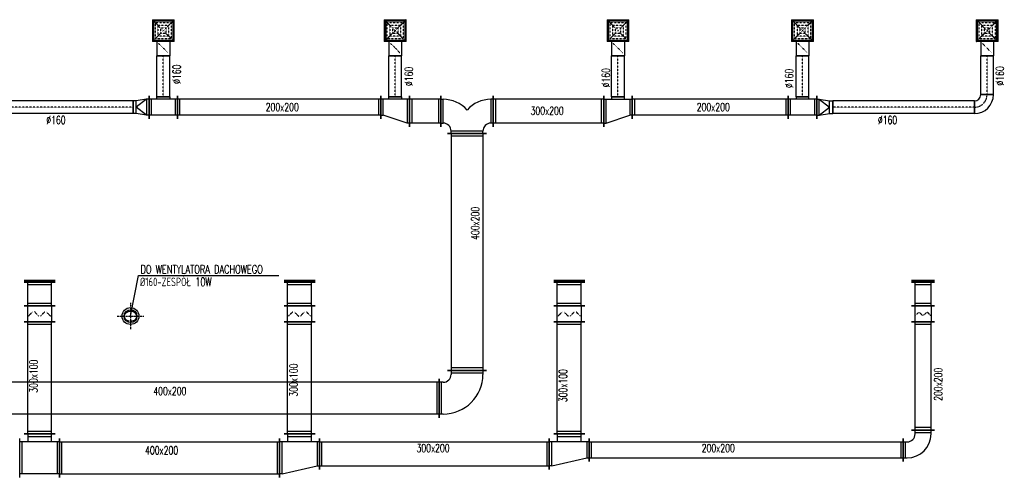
# Model space of a CAD drawing. Extents: x -7228 to 74941, y -112898 to 85621.
# Tile 172 of 256: x 28753 to 29990, y -6667 to -6091. Entities that reach past the tile are written whole.
import ezdxf

# ---------------------------------------------------------------- set-up
doc = ezdxf.new("R2010")
doc.units = 0
for name, pattern in [('DASHDOT', [1, 0.5, -0.25, 0, -0.25]), ('DASHED', [0.75, 0.5, -0.25]), ('DASHED2', [0.375, 0.25, -0.125])]:
    doc.linetypes.add(name, pattern=pattern)
doc.layers.get('0').update_dxf_attribs({"color": 101, "linetype": 'CONTINUOUS'})
for name, color, linetype in [('E35', 6, 'CONTINUOUS'), ('FLUID-N12', 7, 'CONTINUOUS'), ('FLUID-N12-SYM', 7, 'CONTINUOUS'), ('FLUID-W10', 7, 'CONTINUOUS'), ('FLUID-W12', 7, 'CONTINUOUS'), ('m-went-odnośniki', 255, 'CONTINUOUS'), ('m-went-opis', 86, 'CONTINUOUS'), ('m-went-wywiew', 1, 'CONTINUOUS')]:
    doc.layers.add(name, color=color, linetype=linetype)
doc.styles.add('tab-bud$0$ROMANS', font='romans', dxfattribs={"width": 0.7})
doc.linetypes.add('ZIGZAG', pattern='A,0.00254,-5.08,[131,ltypeshp.shx,S=5.08,R=0,X=-5.08,Y=0],-10.16,[131,ltypeshp.shx,S=5.08,R=180,X=5.08,Y=0],-5.08', length=20.32254)

# ---------------------------------------------------------------- blocks, each defined once
blk = doc.blocks.new('*U5757')
at = {"color": 4, "linetype": 'Continuous'}
for p, q in [((-138, 138), (138, 138)), ((-138, 138), (-138, -138)), ((138, -138), (138, 138)), ((138, -138), (-138, -138))]:
    blk.add_line(p, q, dxfattribs=at)
at = {"color": 4, "linetype": 'DASHED'}
for p, q in [((-138, 138), (0, 0)), ((138, 138), (0, 0)), ((-138, -138), (0, 0)), ((-104, 104), (104, 104)), ((-104, 104), (-104, -104)), ((-69, 69), (69, 69)), ((-69, 69), (-69, -69)), ((-35, 35), (35, 35)), ((-35, 35), (-35, -35)), ((138, -138), (0, 0)), ((35, -35), (35, 35)), ((69, -69), (69, 69)), ((104, -104), (104, 104)), ((104, -104), (-104, -104)), ((69, -69), (-69, -69)), ((35, -35), (-35, -35)), ((0, -219), (-57, -162)), ((0, -219), (57, -276))]:
    blk.add_line(p, q, dxfattribs=at)
at = {"color": 0, "linetype": 'ByBlock', "lineweight": -2}
for p, q in [((-120, -120), (-120, 120)), ((120, 120), (-120, 120)), ((120, 120), (120, -120)), ((-120, -120), (120, -120)), ((-80, -120), (-80, -318)), ((80, -120), (80, -318))]:
    blk.add_line(p, q, dxfattribs=at)
at = {"color": 5, "linetype": 'Continuous', "lineweight": -2}
blk.add_line((80, -318), (-80, -318), dxfattribs=at)
at = {"color": 4, "linetype": 'Continuous'}
blk.add_lwpolyline([(-2, -219, 5, 5, 1), (2, -219, 5, 5, 1)], format="xyseb", close=True, dxfattribs=at)
blk = doc.blocks.new('*U5758')
at = {"color": 4, "linetype": 'Continuous'}
for p, q in [((-138, 138), (138, 138)), ((-138, 138), (-138, -138)), ((138, -138), (138, 138)), ((138, -138), (-138, -138))]:
    blk.add_line(p, q, dxfattribs=at)
at = {"color": 4, "linetype": 'DASHED'}
for p, q in [((-138, 138), (0, 0)), ((138, 138), (0, 0)), ((-138, -138), (0, 0)), ((-104, 104), (104, 104)), ((-104, 104), (-104, -104)), ((-69, 69), (69, 69)), ((-69, 69), (-69, -69)), ((-35, 35), (35, 35)), ((-35, 35), (-35, -35)), ((138, -138), (0, 0)), ((35, -35), (35, 35)), ((69, -69), (69, 69)), ((104, -104), (104, 104)), ((104, -104), (-104, -104)), ((69, -69), (-69, -69)), ((35, -35), (-35, -35)), ((0, -219), (-57, -162)), ((0, -219), (57, -276))]:
    blk.add_line(p, q, dxfattribs=at)
at = {"color": 0, "linetype": 'ByBlock', "lineweight": -2}
for p, q in [((-120, -120), (-120, 120)), ((120, 120), (-120, 120)), ((120, 120), (120, -120)), ((-120, -120), (120, -120)), ((-80, -120), (-80, -318)), ((80, -120), (80, -318))]:
    blk.add_line(p, q, dxfattribs=at)
at = {"color": 5, "linetype": 'Continuous', "lineweight": -2}
blk.add_line((80, -318), (-80, -318), dxfattribs=at)
at = {"color": 4, "linetype": 'Continuous'}
blk.add_lwpolyline([(-2, -219, 5, 5, 1), (2, -219, 5, 5, 1)], format="xyseb", close=True, dxfattribs=at)
blk = doc.blocks.new('*U5759')
at = {"color": 4, "linetype": 'Continuous'}
for p, q in [((-138, 138), (138, 138)), ((-138, 138), (-138, -138)), ((138, -138), (138, 138)), ((138, -138), (-138, -138))]:
    blk.add_line(p, q, dxfattribs=at)
at = {"color": 4, "linetype": 'DASHED'}
for p, q in [((-138, 138), (0, 0)), ((138, 138), (0, 0)), ((-138, -138), (0, 0)), ((-104, 104), (104, 104)), ((-104, 104), (-104, -104)), ((-69, 69), (69, 69)), ((-69, 69), (-69, -69)), ((-35, 35), (35, 35)), ((-35, 35), (-35, -35)), ((138, -138), (0, 0)), ((35, -35), (35, 35)), ((69, -69), (69, 69)), ((104, -104), (104, 104)), ((104, -104), (-104, -104)), ((69, -69), (-69, -69)), ((35, -35), (-35, -35)), ((0, -219), (-57, -162)), ((0, -219), (57, -276))]:
    blk.add_line(p, q, dxfattribs=at)
at = {"color": 0, "linetype": 'ByBlock', "lineweight": -2}
for p, q in [((-120, -120), (-120, 120)), ((120, 120), (-120, 120)), ((120, 120), (120, -120)), ((-120, -120), (120, -120)), ((-80, -120), (-80, -318)), ((80, -120), (80, -318))]:
    blk.add_line(p, q, dxfattribs=at)
at = {"color": 5, "linetype": 'Continuous', "lineweight": -2}
blk.add_line((80, -318), (-80, -318), dxfattribs=at)
at = {"color": 4, "linetype": 'Continuous'}
blk.add_lwpolyline([(-2, -219, 5, 5, 1), (2, -219, 5, 5, 1)], format="xyseb", close=True, dxfattribs=at)
blk = doc.blocks.new('*U5760')
at = {"color": 4, "linetype": 'Continuous'}
for p, q in [((-138, 138), (138, 138)), ((-138, 138), (-138, -138)), ((138, -138), (138, 138)), ((138, -138), (-138, -138))]:
    blk.add_line(p, q, dxfattribs=at)
at = {"color": 4, "linetype": 'DASHED'}
for p, q in [((-138, 138), (0, 0)), ((138, 138), (0, 0)), ((-138, -138), (0, 0)), ((-104, 104), (104, 104)), ((-104, 104), (-104, -104)), ((-69, 69), (69, 69)), ((-69, 69), (-69, -69)), ((-35, 35), (35, 35)), ((-35, 35), (-35, -35)), ((138, -138), (0, 0)), ((35, -35), (35, 35)), ((69, -69), (69, 69)), ((104, -104), (104, 104)), ((104, -104), (-104, -104)), ((69, -69), (-69, -69)), ((35, -35), (-35, -35)), ((0, -219), (-57, -162)), ((0, -219), (57, -276))]:
    blk.add_line(p, q, dxfattribs=at)
at = {"color": 0, "linetype": 'ByBlock', "lineweight": -2}
for p, q in [((-120, -120), (-120, 120)), ((120, 120), (-120, 120)), ((120, 120), (120, -120)), ((-120, -120), (120, -120)), ((-80, -120), (-80, -318)), ((80, -120), (80, -318))]:
    blk.add_line(p, q, dxfattribs=at)
at = {"color": 5, "linetype": 'Continuous', "lineweight": -2}
blk.add_line((80, -318), (-80, -318), dxfattribs=at)
at = {"color": 4, "linetype": 'Continuous'}
blk.add_lwpolyline([(-2, -219, 5, 5, 1), (2, -219, 5, 5, 1)], format="xyseb", close=True, dxfattribs=at)
blk = doc.blocks.new('*U5761')
at = {"color": 4, "linetype": 'Continuous'}
for p, q in [((-138, 138), (138, 138)), ((-138, 138), (-138, -138)), ((138, -138), (138, 138)), ((138, -138), (-138, -138))]:
    blk.add_line(p, q, dxfattribs=at)
at = {"color": 4, "linetype": 'DASHED'}
for p, q in [((-138, 138), (0, 0)), ((138, 138), (0, 0)), ((-138, -138), (0, 0)), ((-104, 104), (104, 104)), ((-104, 104), (-104, -104)), ((-69, 69), (69, 69)), ((-69, 69), (-69, -69)), ((-35, 35), (35, 35)), ((-35, 35), (-35, -35)), ((138, -138), (0, 0)), ((35, -35), (35, 35)), ((69, -69), (69, 69)), ((104, -104), (104, 104)), ((104, -104), (-104, -104)), ((69, -69), (-69, -69)), ((35, -35), (-35, -35)), ((0, -219), (-57, -162)), ((0, -219), (57, -276))]:
    blk.add_line(p, q, dxfattribs=at)
at = {"color": 0, "linetype": 'ByBlock', "lineweight": -2}
for p, q in [((-120, -120), (-120, 120)), ((120, 120), (-120, 120)), ((120, 120), (120, -120)), ((-120, -120), (120, -120)), ((-80, -120), (-80, -318)), ((80, -120), (80, -318))]:
    blk.add_line(p, q, dxfattribs=at)
at = {"color": 5, "linetype": 'Continuous', "lineweight": -2}
blk.add_line((80, -318), (-80, -318), dxfattribs=at)
at = {"color": 4, "linetype": 'Continuous'}
blk.add_lwpolyline([(-2, -219, 5, 5, 1), (2, -219, 5, 5, 1)], format="xyseb", close=True, dxfattribs=at)
blk = doc.blocks.new('*U5767')
at = {"color": 5, "linetype": 'Continuous', "lineweight": -2}
for p, q in [((-1489.5, -245), (-1489.5, 245)), ((1489.5, 245), (1489.5, -245))]:
    blk.add_line(p, q, dxfattribs=at)
at = {"color": 0, "linetype": 'ByBlock', "lineweight": -2}
for p, q in [((-1489.5, 200), (1489.5, 200)), ((-1489.5, -200), (1489.5, -200))]:
    blk.add_line(p, q, dxfattribs=at)
at = {"color": 4, "linetype": 'Continuous'}
for p, q in [((-1459.5, -200), (-1459.5, 200)), ((1459.5, 200), (1459.5, -200))]:
    blk.add_line(p, q, dxfattribs=at)
blk = doc.blocks.new('*U5768')
at = {"color": 5, "linetype": 'Continuous', "lineweight": -2}
for p, q in [((-330, -130), (-330, 260)), ((330, 260), (330, -130)), ((245, -215), (-245, -215))]:
    blk.add_line(p, q, dxfattribs=at)
at = {"color": 0, "linetype": 'ByBlock', "lineweight": -2}
for p, q in [((-330, 215), (-300, 215)), ((330, 215), (300, 215)), ((-330, -85), (-300, -85)), ((330, -85), (300, -85)), ((-200, -215), (-200, -185)), ((200, -215), (200, -185))]:
    blk.add_line(p, q, dxfattribs=at)
at = {"color": 4, "linetype": 'Continuous'}
for p, q in [((-300, -85), (-300, 215)), ((300, 215), (300, -85)), ((200, -185), (-200, -185))]:
    blk.add_line(p, q, dxfattribs=at)
at = {"color": 0, "linetype": 'ByBlock', "lineweight": -2}
for centre, radius, start, end in [((-300, -185), 400, 41.4096, 90), ((300, -185), 400, 90, 138.5904), ((-300, -185), 100, 0, 90), ((300, -185), 100, 90, 180)]:
    blk.add_arc(centre, radius, start, end, dxfattribs=at)
blk = doc.blocks.new('*U5769')
at = {"color": 5, "linetype": 'Continuous', "lineweight": -2}
for p, q in [((-195.5, -195), (-195.5, 195)), ((195.5, 195), (195.5, -195))]:
    blk.add_line(p, q, dxfattribs=at)
at = {"color": 0, "linetype": 'ByBlock', "lineweight": -2}
for p, q in [((-195.5, 150), (195.5, 150)), ((-195.5, -150), (195.5, -150))]:
    blk.add_line(p, q, dxfattribs=at)
at = {"color": 4, "linetype": 'Continuous'}
for p, q in [((-165.5, -150), (-165.5, 150)), ((165.5, 150), (165.5, -150))]:
    blk.add_line(p, q, dxfattribs=at)
blk = doc.blocks.new('*U5770')
at = {"color": 5, "linetype": 'Continuous', "lineweight": -2}
for p, q in [((-180, -195), (-180, 195)), ((180, 95), (180, -195)), ((80, -180), (-80, -180))]:
    blk.add_line(p, q, dxfattribs=at)
at = {"color": 0, "linetype": 'ByBlock', "lineweight": -2}
for p, q in [((-180, 150), (-150, 150)), ((-150, 150), (150, 50)), ((180, 50), (150, 50)), ((-180, -150), (180, -150)), ((-80, -180), (-80, -150)), ((80, -150), (80, -180))]:
    blk.add_line(p, q, dxfattribs=at)
at = {"color": 4, "linetype": 'Continuous'}
for p, q in [((-150, -150), (-150, 150)), ((150, 50), (150, -150))]:
    blk.add_line(p, q, dxfattribs=at)
blk = doc.blocks.new('*U5771')
at = {"color": 5, "linetype": 'Continuous', "lineweight": -2}
for p, q in [((-80, 0), (80, 0)), ((80, -515), (-80, -515))]:
    blk.add_line(p, q, dxfattribs=at)
at = {"color": 5, "linetype": 'ZIGZAG', "lineweight": -2, "ltscale": 0.4}
for points in [[(80, -515), (80, 0)], [(-80, -515), (-80, 0)]]:
    blk.add_spline(points, degree=3, dxfattribs=at)
at = {"layer": 'FLUID-N12-SYM', "color": 2, "linetype": 'DASHDOT', "start_tangent": (0, 1), "end_tangent": (0, 1)}
blk.add_spline([(0, -515), (0, 0)], degree=3, dxfattribs=at)
blk = doc.blocks.new('*U5772')
at = {"color": 5, "linetype": 'Continuous', "lineweight": -2}
for p, q in [((-1277, -145), (-1277, 145)), ((1277, 145), (1277, -145))]:
    blk.add_line(p, q, dxfattribs=at)
at = {"color": 0, "linetype": 'ByBlock', "lineweight": -2}
for p, q in [((-1277, 100), (1277, 100)), ((-1277, -100), (1277, -100))]:
    blk.add_line(p, q, dxfattribs=at)
at = {"color": 4, "linetype": 'Continuous'}
for p, q in [((-1247, -100), (-1247, 100)), ((1247, 100), (1247, -100))]:
    blk.add_line(p, q, dxfattribs=at)
blk = doc.blocks.new('*U5773')
at = {"color": 5, "linetype": 'Continuous', "lineweight": -2}
for p, q in [((-180, -145), (-180, 145)), ((180, 145), (180, -145)), ((80, -130), (-80, -130))]:
    blk.add_line(p, q, dxfattribs=at)
at = {"color": 0, "linetype": 'ByBlock', "lineweight": -2}
for p, q in [((-180, 100), (180, 100)), ((-180, -100), (180, -100)), ((-80, -130), (-80, -100)), ((80, -100), (80, -130))]:
    blk.add_line(p, q, dxfattribs=at)
at = {"color": 4, "linetype": 'Continuous'}
for p, q in [((-150, -100), (-150, 100)), ((150, 100), (150, -100))]:
    blk.add_line(p, q, dxfattribs=at)
blk = doc.blocks.new('*U5774')
at = {"color": 5, "linetype": 'Continuous', "lineweight": -2}
for p, q in [((-80, 0), (80, 0)), ((80, -515), (-80, -515))]:
    blk.add_line(p, q, dxfattribs=at)
at = {"color": 5, "linetype": 'ZIGZAG', "lineweight": -2, "ltscale": 0.4}
for points in [[(80, -515), (80, 0)], [(-80, -515), (-80, 0)]]:
    blk.add_spline(points, degree=3, dxfattribs=at)
at = {"layer": 'FLUID-N12-SYM', "color": 2, "linetype": 'DASHDOT', "start_tangent": (0, 1), "end_tangent": (0, 1)}
blk.add_spline([(0, -515), (0, 0)], degree=3, dxfattribs=at)
blk = doc.blocks.new('*U5775')
at = {"color": 5, "linetype": 'Continuous', "lineweight": -2}
for p, q in [((-100, -145), (-100, 145)), ((100, 80), (100, -80))]:
    blk.add_line(p, q, dxfattribs=at)
at = {"color": 0, "linetype": 'ByBlock', "lineweight": -2}
for p, q in [((-100, 100), (-70, 100)), ((-70, 100), (60, 80)), ((60, 80), (100, 80)), ((-100, -100), (-70, -100)), ((-70, -100), (60, -80)), ((60, -80), (100, -80))]:
    blk.add_line(p, q, dxfattribs=at)
at = {"color": 4, "linetype": 'Continuous'}
for p, q in [((-70, -100), (-70, 100)), ((-70, 100), (60, 0)), ((-70, -100), (60, 0)), ((60, 80), (60, -80))]:
    blk.add_line(p, q, dxfattribs=at)
blk = doc.blocks.new('*U5776')
at = {"color": 5, "linetype": 'Continuous', "lineweight": -2}
for p, q in [((-1191, -80), (-1191, 80)), ((1191, 80), (1191, -80))]:
    blk.add_line(p, q, dxfattribs=at)
at = {"color": 0, "linetype": 'ByBlock', "lineweight": -2}
for p, q in [((-1191, 80), (1191, 80)), ((-1191, -80), (1191, -80))]:
    blk.add_line(p, q, dxfattribs=at)
at = {"layer": 'FLUID-N12-SYM', "color": 2, "linetype": 'DASHDOT'}
blk.add_line((-1191, 0), (1191, 0), dxfattribs=at)
blk = doc.blocks.new('*U5779')
at = {"color": 5, "linetype": 'Continuous', "lineweight": -2}
for p, q in [((-693, -195), (-693, 195)), ((693, 195), (693, -195))]:
    blk.add_line(p, q, dxfattribs=at)
at = {"color": 0, "linetype": 'ByBlock', "lineweight": -2}
for p, q in [((-693, 150), (693, 150)), ((-693, -150), (693, -150))]:
    blk.add_line(p, q, dxfattribs=at)
at = {"color": 4, "linetype": 'Continuous'}
for p, q in [((-663, -150), (-663, 150)), ((663, 150), (663, -150))]:
    blk.add_line(p, q, dxfattribs=at)
blk = doc.blocks.new('*U5780')
at = {"color": 0, "linetype": 'ByBlock', "lineweight": -2}
for p, q in [((150, 150), (-150, 50)), ((180, 150), (150, 150)), ((-180, 50), (-150, 50)), ((180, -150), (-180, -150)), ((-80, -150), (-80, -180)), ((80, -180), (80, -150))]:
    blk.add_line(p, q, dxfattribs=at)
at = {"color": 4, "linetype": 'Continuous'}
for p, q in [((150, 150), (150, -150)), ((-150, -150), (-150, 50))]:
    blk.add_line(p, q, dxfattribs=at)
at = {"color": 5, "linetype": 'Continuous', "lineweight": -2}
for p, q in [((180, 195), (180, -195)), ((-180, -195), (-180, 95)), ((80, -180), (-80, -180))]:
    blk.add_line(p, q, dxfattribs=at)
blk = doc.blocks.new('*U5781')
at = {"color": 5, "linetype": 'Continuous', "lineweight": -2}
for p, q in [((-979.5, -145), (-979.5, 145)), ((979.5, 145), (979.5, -145))]:
    blk.add_line(p, q, dxfattribs=at)
at = {"color": 0, "linetype": 'ByBlock', "lineweight": -2}
for p, q in [((-979.5, 100), (979.5, 100)), ((-979.5, -100), (979.5, -100))]:
    blk.add_line(p, q, dxfattribs=at)
at = {"color": 4, "linetype": 'Continuous'}
for p, q in [((-949.5, -100), (-949.5, 100)), ((949.5, 100), (949.5, -100))]:
    blk.add_line(p, q, dxfattribs=at)
blk = doc.blocks.new('*U5782')
at = {"color": 5, "linetype": 'Continuous', "lineweight": -2}
for p, q in [((-180, -145), (-180, 145)), ((180, 145), (180, -145)), ((80, -130), (-80, -130))]:
    blk.add_line(p, q, dxfattribs=at)
at = {"color": 0, "linetype": 'ByBlock', "lineweight": -2}
for p, q in [((-180, 100), (180, 100)), ((-180, -100), (180, -100)), ((-80, -100), (-80, -130)), ((80, -130), (80, -100))]:
    blk.add_line(p, q, dxfattribs=at)
at = {"color": 4, "linetype": 'Continuous'}
for p, q in [((-150, -100), (-150, 100)), ((150, 100), (150, -100))]:
    blk.add_line(p, q, dxfattribs=at)
blk = doc.blocks.new('*U5783')
at = {"color": 5, "linetype": 'Continuous', "lineweight": -2}
for p, q in [((100, 145), (100, -145)), ((-100, -80), (-100, 80))]:
    blk.add_line(p, q, dxfattribs=at)
at = {"color": 0, "linetype": 'ByBlock', "lineweight": -2}
for p, q in [((-60, 80), (-100, 80)), ((70, 100), (-60, 80)), ((100, 100), (70, 100)), ((-60, -80), (-100, -80)), ((70, -100), (-60, -80)), ((100, -100), (70, -100))]:
    blk.add_line(p, q, dxfattribs=at)
at = {"color": 4, "linetype": 'Continuous'}
for p, q in [((70, 100), (-60, 0)), ((-60, 80), (-60, -80)), ((70, -100), (-60, 0)), ((70, 100), (70, -100))]:
    blk.add_line(p, q, dxfattribs=at)
blk = doc.blocks.new('*U5784')
at = {"color": 5, "linetype": 'Continuous', "lineweight": -2}
for p, q in [((-889, -80), (-889, 80)), ((889, 80), (889, -80))]:
    blk.add_line(p, q, dxfattribs=at)
at = {"color": 0, "linetype": 'ByBlock', "lineweight": -2}
for p, q in [((-889, 80), (889, 80)), ((-889, -80), (889, -80))]:
    blk.add_line(p, q, dxfattribs=at)
at = {"layer": 'FLUID-N12-SYM', "color": 2, "linetype": 'DASHDOT'}
blk.add_line((-889, 0), (889, 0), dxfattribs=at)
blk = doc.blocks.new('*U5785')
at = {"color": 5, "linetype": 'Continuous', "lineweight": -2}
for p, q in [((-120, -40), (-120, 120)), ((120, -120), (-40, -120))]:
    blk.add_line(p, q, dxfattribs=at)
at = {"color": 0, "linetype": 'ByBlock', "lineweight": -2}
for radius in [240, 80]:
    blk.add_arc((-120, -120), radius, 0, 90, dxfattribs=at)
at = {"layer": 'FLUID-N12-SYM', "color": 2, "linetype": 'DASHDOT'}
blk.add_arc((-120, -120), 160, 0, 90, dxfattribs=at)
blk = doc.blocks.new('*U5786')
at = {"color": 5, "linetype": 'Continuous', "lineweight": -2}
for p, q in [((-80, 0), (80, 0)), ((80, -515), (-80, -515))]:
    blk.add_line(p, q, dxfattribs=at)
at = {"color": 5, "linetype": 'ZIGZAG', "lineweight": -2, "ltscale": 0.4}
for points in [[(80, -515), (80, 0)], [(-80, -515), (-80, 0)]]:
    blk.add_spline(points, degree=3, dxfattribs=at)
at = {"layer": 'FLUID-N12-SYM', "color": 2, "linetype": 'DASHDOT', "start_tangent": (0, 1), "end_tangent": (0, 1)}
blk.add_spline([(0, -515), (0, 0)], degree=3, dxfattribs=at)
blk = doc.blocks.new('*U5787')
at = {"color": 5, "linetype": 'Continuous', "lineweight": -2}
for p, q in [((-80, 0), (80, 0)), ((80, -515), (-80, -515))]:
    blk.add_line(p, q, dxfattribs=at)
at = {"color": 5, "linetype": 'ZIGZAG', "lineweight": -2, "ltscale": 0.4}
for points in [[(80, -515), (80, 0)], [(-80, -515), (-80, 0)]]:
    blk.add_spline(points, degree=3, dxfattribs=at)
at = {"layer": 'FLUID-N12-SYM', "color": 2, "linetype": 'DASHDOT', "start_tangent": (0, 1), "end_tangent": (0, 1)}
blk.add_spline([(0, -515), (0, 0)], degree=3, dxfattribs=at)
blk = doc.blocks.new('*U5788')
at = {"color": 5, "linetype": 'Continuous', "lineweight": -2}
for p, q in [((-80, 0), (80, 0)), ((80, -485), (-80, -485))]:
    blk.add_line(p, q, dxfattribs=at)
at = {"color": 5, "linetype": 'ZIGZAG', "lineweight": -2, "ltscale": 0.4}
for points in [[(80, -485), (80, 0)], [(-80, -485), (-80, 0)]]:
    blk.add_spline(points, degree=3, dxfattribs=at)
at = {"layer": 'FLUID-N12-SYM', "color": 2, "linetype": 'DASHDOT', "start_tangent": (0, 1), "end_tangent": (0, 1)}
blk.add_spline([(0, -485), (0, 0)], degree=3, dxfattribs=at)
blk = doc.blocks.new('*U5814')
at = {"color": 0, "linetype": 'ByBlock', "lineweight": -2}
for p, q in [((250, 250), (300, 250)), ((250, -150), (300, -150)), ((-250, -300), (-250, -250)), ((150, -300), (150, -250))]:
    blk.add_line(p, q, dxfattribs=at)
at = {"color": 4, "linetype": 'Continuous'}
for p, q in [((270, 250), (270, -150)), ((150, -270), (-250, -270))]:
    blk.add_line(p, q, dxfattribs=at)
at = {"color": 5, "linetype": 'Continuous', "lineweight": -2}
for p, q in [((300, 295), (300, -195)), ((195, -300), (-295, -300))]:
    blk.add_line(p, q, dxfattribs=at)
at = {"color": 0, "linetype": 'ByBlock', "lineweight": -2}
for radius in [500, 100]:
    blk.add_arc((250, -250), radius, 90, 180, dxfattribs=at)
blk = doc.blocks.new('*U5815')
at = {"color": 5, "linetype": 'Continuous', "lineweight": -2}
for p, q in [((-6329.5, -245), (-6329.5, 245)), ((6329.5, 245), (6329.5, -245))]:
    blk.add_line(p, q, dxfattribs=at)
at = {"color": 0, "linetype": 'ByBlock', "lineweight": -2}
for p, q in [((-6329.5, 200), (6329.5, 200)), ((-6329.5, -200), (6329.5, -200))]:
    blk.add_line(p, q, dxfattribs=at)
at = {"color": 4, "linetype": 'Continuous'}
for p, q in [((-6299.5, -200), (-6299.5, 200)), ((6299.5, 200), (6299.5, -200))]:
    blk.add_line(p, q, dxfattribs=at)
blk = doc.blocks.new('*U6348')
at = {"color": 1, "linetype": 'Continuous', "lineweight": -2}
for p, q in [((-250, -245), (-250, 245)), ((250, 245), (250, -245)), ((195, -300), (-195, -300))]:
    blk.add_line(p, q, dxfattribs=at)
at = {"color": 0, "linetype": 'ByBlock', "lineweight": -2}
for p, q in [((-250, 200), (250, 200)), ((-250, -200), (250, -200)), ((-150, -200), (-150, -300)), ((150, -300), (150, -200))]:
    blk.add_line(p, q, dxfattribs=at)
at = {"color": 4, "linetype": 'Continuous'}
for p, q in [((-220, -200), (-220, 200)), ((220, 200), (220, -200)), ((150, -270), (-150, -270))]:
    blk.add_line(p, q, dxfattribs=at)
blk = doc.blocks.new('*U6349')
at = {"color": 1, "linetype": 'Continuous', "lineweight": -2}
for p, q in [((-1382.5, -245), (-1382.5, 245)), ((1382.5, 245), (1382.5, -245))]:
    blk.add_line(p, q, dxfattribs=at)
at = {"color": 0, "linetype": 'ByBlock', "lineweight": -2}
for p, q in [((-1382.5, 200), (1382.5, 200)), ((-1382.5, -200), (1382.5, -200))]:
    blk.add_line(p, q, dxfattribs=at)
at = {"color": 4, "linetype": 'Continuous'}
for p, q in [((-1352.5, -200), (-1352.5, 200)), ((1352.5, 200), (1352.5, -200))]:
    blk.add_line(p, q, dxfattribs=at)
blk = doc.blocks.new('*U6350')
at = {"color": 1, "linetype": 'Continuous', "lineweight": -2}
for p, q in [((-250, -245), (-250, 145)), ((250, 245), (250, -245)), ((195, -300), (-195, -300))]:
    blk.add_line(p, q, dxfattribs=at)
at = {"color": 0, "linetype": 'ByBlock', "lineweight": -2}
for p, q in [((220, 200), (-220, 100)), ((220, 200), (250, 200)), ((-220, 100), (-250, 100)), ((-250, -200), (250, -200)), ((-150, -200), (-150, -300)), ((150, -300), (150, -200))]:
    blk.add_line(p, q, dxfattribs=at)
at = {"color": 4, "linetype": 'Continuous'}
for p, q in [((220, 200), (220, -200)), ((-220, -200), (-220, 100)), ((150, -270), (-150, -270))]:
    blk.add_line(p, q, dxfattribs=at)
blk = doc.blocks.new('*U6351')
at = {"color": 1, "linetype": 'Continuous', "lineweight": -2}
for p, q in [((-1443.5, -195), (-1443.5, 195)), ((1443.5, 195), (1443.5, -195))]:
    blk.add_line(p, q, dxfattribs=at)
at = {"color": 0, "linetype": 'ByBlock', "lineweight": -2}
for p, q in [((-1443.5, 150), (1443.5, 150)), ((-1443.5, -150), (1443.5, -150))]:
    blk.add_line(p, q, dxfattribs=at)
at = {"color": 4, "linetype": 'Continuous'}
for p, q in [((-1413.5, -150), (-1413.5, 150)), ((1413.5, 150), (1413.5, -150))]:
    blk.add_line(p, q, dxfattribs=at)
blk = doc.blocks.new('*U6352')
at = {"color": 0, "linetype": 'ByBlock', "lineweight": -2}
for p, q in [((220, 150), (-220, 50)), ((220, 150), (250, 150)), ((-220, 50), (-250, 50)), ((-250, -150), (250, -150)), ((-150, -150), (-150, -250)), ((150, -250), (150, -150))]:
    blk.add_line(p, q, dxfattribs=at)
at = {"color": 4, "linetype": 'Continuous'}
for p, q in [((220, 150), (220, -150)), ((-220, -150), (-220, 50)), ((150, -220), (-150, -220))]:
    blk.add_line(p, q, dxfattribs=at)
at = {"color": 1, "linetype": 'Continuous', "lineweight": -2}
for p, q in [((250, 195), (250, -195)), ((-250, -195), (-250, 95)), ((195, -250), (-195, -250))]:
    blk.add_line(p, q, dxfattribs=at)
blk = doc.blocks.new('*U6353')
at = {"color": 1, "linetype": 'Continuous', "lineweight": -2}
for p, q in [((-1972.5, -145), (-1972.5, 145)), ((1972.5, 145), (1972.5, -145))]:
    blk.add_line(p, q, dxfattribs=at)
at = {"color": 0, "linetype": 'ByBlock', "lineweight": -2}
for p, q in [((-1972.5, 100), (1972.5, 100)), ((-1972.5, -100), (1972.5, -100))]:
    blk.add_line(p, q, dxfattribs=at)
at = {"color": 4, "linetype": 'Continuous'}
for p, q in [((-1942.5, -100), (-1942.5, 100)), ((1942.5, 100), (1942.5, -100))]:
    blk.add_line(p, q, dxfattribs=at)
blk = doc.blocks.new('*U6354')
at = {"color": 1, "linetype": 'Continuous', "lineweight": -2}
for p, q in [((-200, -95), (-200, 195)), ((195, -200), (-95, -200))]:
    blk.add_line(p, q, dxfattribs=at)
at = {"color": 0, "linetype": 'ByBlock', "lineweight": -2}
for p, q in [((-150, 150), (-200, 150)), ((-150, -50), (-200, -50)), ((-50, -200), (-50, -150)), ((150, -200), (150, -150))]:
    blk.add_line(p, q, dxfattribs=at)
at = {"color": 4, "linetype": 'Continuous'}
for p, q in [((-170, -50), (-170, 150)), ((150, -170), (-50, -170))]:
    blk.add_line(p, q, dxfattribs=at)
at = {"color": 0, "linetype": 'ByBlock', "lineweight": -2}
for radius in [300, 100]:
    blk.add_arc((-150, -150), radius, 0, 90, dxfattribs=at)
blk = doc.blocks.new('*U6355')
at = {"color": 1, "linetype": 'Continuous', "lineweight": -2}
for p, q in [((-680, -145), (-680, 145)), ((680, 145), (680, -145))]:
    blk.add_line(p, q, dxfattribs=at)
at = {"color": 0, "linetype": 'ByBlock', "lineweight": -2}
for p, q in [((-680, 100), (680, 100)), ((-680, -100), (680, -100))]:
    blk.add_line(p, q, dxfattribs=at)
at = {"color": 4, "linetype": 'Continuous'}
for p, q in [((-650, -100), (-650, 100)), ((650, 100), (650, -100))]:
    blk.add_line(p, q, dxfattribs=at)
blk = doc.blocks.new('*U6365')
at = {"color": 1, "linetype": 'Continuous', "lineweight": -2}
for p, q in [((-705, -195), (-705, 195)), ((705, 195), (705, -195))]:
    blk.add_line(p, q, dxfattribs=at)
at = {"color": 0, "linetype": 'ByBlock', "lineweight": -2}
for p, q in [((-705, 150), (705, 150)), ((-705, -150), (705, -150))]:
    blk.add_line(p, q, dxfattribs=at)
at = {"color": 4, "linetype": 'Continuous'}
for p, q in [((-675, -150), (-675, 150)), ((675, 150), (675, -150))]:
    blk.add_line(p, q, dxfattribs=at)
blk = doc.blocks.new('*U6366')
at = {"color": 1, "linetype": 'Continuous', "lineweight": -2}
for p, q in [((-705, -195), (-705, 195)), ((705, 195), (705, -195))]:
    blk.add_line(p, q, dxfattribs=at)
at = {"color": 0, "linetype": 'ByBlock', "lineweight": -2}
for p, q in [((-705, 150), (705, 150)), ((-705, -150), (705, -150))]:
    blk.add_line(p, q, dxfattribs=at)
at = {"color": 4, "linetype": 'Continuous'}
for p, q in [((-675, -150), (-675, 150)), ((675, 150), (675, -150))]:
    blk.add_line(p, q, dxfattribs=at)
blk = doc.blocks.new('*U6367')
at = {"color": 1, "linetype": 'Continuous', "lineweight": -2}
for p, q in [((-705, -195), (-705, 195)), ((705, 195), (705, -195))]:
    blk.add_line(p, q, dxfattribs=at)
at = {"color": 0, "linetype": 'ByBlock', "lineweight": -2}
for p, q in [((-705, 150), (705, 150)), ((-705, -150), (705, -150))]:
    blk.add_line(p, q, dxfattribs=at)
at = {"color": 4, "linetype": 'Continuous'}
for p, q in [((-675, -150), (-675, 150)), ((675, 150), (675, -150))]:
    blk.add_line(p, q, dxfattribs=at)
blk = doc.blocks.new('*U6373')
at = {"color": 1, "linetype": 'Continuous', "lineweight": -2}
for p, q in [((-100, -145), (-100, 145)), ((100, 145), (100, -145))]:
    blk.add_line(p, q, dxfattribs=at)
at = {"color": 0, "linetype": 'ByBlock', "lineweight": -2}
for p, q in [((-100, 100), (100, 100)), ((100, -100), (-100, -100))]:
    blk.add_line(p, q, dxfattribs=at)
at = {"color": 4, "linetype": 'DASHED'}
for p, q in [((0, 75), (-18, 93)), ((0, 25), (-18, 7)), ((0, 75), (18, 57)), ((0, 25), (18, 43)), ((0, -25), (-18, -7)), ((0, -75), (-18, -93)), ((0, -25), (18, -43)), ((0, -75), (18, -57))]:
    blk.add_line(p, q, dxfattribs=at)
at = {"color": 4, "linetype": 'Continuous'}
for points in [[(-4, 75, 8, 8, 1), (4, 75, 8, 8, 1)], [(-4, 25, 8, 8, 1), (4, 25, 8, 8, 1)], [(-4, -25, 8, 8, 1), (4, -25, 8, 8, 1)], [(-4, -75, 8, 8, 1), (4, -75, 8, 8, 1)]]:
    blk.add_lwpolyline(points, format="xyseb", close=True, dxfattribs=at)
blk = doc.blocks.new('*U6374')
at = {"color": 1, "linetype": 'Continuous', "lineweight": -2}
for p, q in [((-150, -145), (-150, 145)), ((150, 145), (150, -145))]:
    blk.add_line(p, q, dxfattribs=at)
at = {"color": 0, "linetype": 'ByBlock', "lineweight": -2}
for p, q in [((-150, 100), (150, 100)), ((-150, -100), (150, -100))]:
    blk.add_line(p, q, dxfattribs=at)
at = {"color": 4, "linetype": 'Continuous'}
for p, q in [((-120, -100), (-120, 100)), ((120, 100), (120, -100))]:
    blk.add_line(p, q, dxfattribs=at)
blk = doc.blocks.new('*U6375')
at = {"color": 4, "linetype": 'Continuous'}
blk.add_line((-145, 25), (145, 25), dxfattribs=at)
at = {"color": 0, "linetype": 'ByBlock', "lineweight": -2}
for p, q in [((-145, 10), (145, 10)), ((-100, 0), (-100, 10)), ((100, 0), (100, 10))]:
    blk.add_line(p, q, dxfattribs=at)
blk = doc.blocks.new('*U6376')
at = {"color": 1, "linetype": 'Continuous', "lineweight": -2}
for p, q in [((-100, -195), (-100, 195)), ((100, 195), (100, -195))]:
    blk.add_line(p, q, dxfattribs=at)
at = {"color": 0, "linetype": 'ByBlock', "lineweight": -2}
for p, q in [((-100, 150), (100, 150)), ((100, -150), (-100, -150))]:
    blk.add_line(p, q, dxfattribs=at)
at = {"color": 4, "linetype": 'DASHED'}
for p, q in [((0, 112), (-27, 139)), ((0, 38), (-27, 11)), ((0, 112), (27, 86)), ((0, 38), (27, 64)), ((0, -38), (-27, -11)), ((0, -112), (-27, -139)), ((0, -38), (27, -64)), ((0, -112), (27, -86))]:
    blk.add_line(p, q, dxfattribs=at)
at = {"color": 4, "linetype": 'Continuous'}
for points in [[(-4, 112, 8, 8, 1), (4, 112, 8, 8, 1)], [(-4, 38, 8, 8, 1), (4, 38, 8, 8, 1)], [(-4, -38, 8, 8, 1), (4, -38, 8, 8, 1)], [(-4, -112, 8, 8, 1), (4, -112, 8, 8, 1)]]:
    blk.add_lwpolyline(points, format="xyseb", close=True, dxfattribs=at)
blk = doc.blocks.new('*U6377')
at = {"color": 1, "linetype": 'Continuous', "lineweight": -2}
for p, q in [((-150, -195), (-150, 195)), ((150, 195), (150, -195))]:
    blk.add_line(p, q, dxfattribs=at)
at = {"color": 0, "linetype": 'ByBlock', "lineweight": -2}
for p, q in [((-150, 150), (150, 150)), ((-150, -150), (150, -150))]:
    blk.add_line(p, q, dxfattribs=at)
at = {"color": 4, "linetype": 'Continuous'}
for p, q in [((-120, -150), (-120, 150)), ((120, 150), (120, -150))]:
    blk.add_line(p, q, dxfattribs=at)
blk = doc.blocks.new('*U6378')
at = {"color": 4, "linetype": 'Continuous'}
blk.add_line((-195, 25), (195, 25), dxfattribs=at)
at = {"color": 0, "linetype": 'ByBlock', "lineweight": -2}
for p, q in [((-195, 10), (195, 10)), ((-150, 0), (-150, 10)), ((150, 0), (150, 10))]:
    blk.add_line(p, q, dxfattribs=at)
blk = doc.blocks.new('*U6379')
at = {"color": 1, "linetype": 'Continuous', "lineweight": -2}
for p, q in [((-100, -195), (-100, 195)), ((100, 195), (100, -195))]:
    blk.add_line(p, q, dxfattribs=at)
at = {"color": 0, "linetype": 'ByBlock', "lineweight": -2}
for p, q in [((-100, 150), (100, 150)), ((100, -150), (-100, -150))]:
    blk.add_line(p, q, dxfattribs=at)
at = {"color": 4, "linetype": 'DASHED'}
for p, q in [((0, 112), (-27, 139)), ((0, 38), (-27, 11)), ((0, 112), (27, 86)), ((0, 38), (27, 64)), ((0, -38), (-27, -11)), ((0, -112), (-27, -139)), ((0, -38), (27, -64)), ((0, -112), (27, -86))]:
    blk.add_line(p, q, dxfattribs=at)
at = {"color": 4, "linetype": 'Continuous'}
for points in [[(-4, 112, 8, 8, 1), (4, 112, 8, 8, 1)], [(-4, 38, 8, 8, 1), (4, 38, 8, 8, 1)], [(-4, -38, 8, 8, 1), (4, -38, 8, 8, 1)], [(-4, -112, 8, 8, 1), (4, -112, 8, 8, 1)]]:
    blk.add_lwpolyline(points, format="xyseb", close=True, dxfattribs=at)
blk = doc.blocks.new('*U6380')
at = {"color": 1, "linetype": 'Continuous', "lineweight": -2}
for p, q in [((-150, -195), (-150, 195)), ((150, 195), (150, -195))]:
    blk.add_line(p, q, dxfattribs=at)
at = {"color": 0, "linetype": 'ByBlock', "lineweight": -2}
for p, q in [((-150, 150), (150, 150)), ((-150, -150), (150, -150))]:
    blk.add_line(p, q, dxfattribs=at)
at = {"color": 4, "linetype": 'Continuous'}
for p, q in [((-120, -150), (-120, 150)), ((120, 150), (120, -150))]:
    blk.add_line(p, q, dxfattribs=at)
blk = doc.blocks.new('*U6381')
at = {"color": 4, "linetype": 'Continuous'}
blk.add_line((-195, 25), (195, 25), dxfattribs=at)
at = {"color": 0, "linetype": 'ByBlock', "lineweight": -2}
for p, q in [((-195, 10), (195, 10)), ((-150, 0), (-150, 10)), ((150, 0), (150, 10))]:
    blk.add_line(p, q, dxfattribs=at)
blk = doc.blocks.new('*U6382')
at = {"color": 1, "linetype": 'Continuous', "lineweight": -2}
for p, q in [((-100, -195), (-100, 195)), ((100, 195), (100, -195))]:
    blk.add_line(p, q, dxfattribs=at)
at = {"color": 0, "linetype": 'ByBlock', "lineweight": -2}
for p, q in [((-100, 150), (100, 150)), ((100, -150), (-100, -150))]:
    blk.add_line(p, q, dxfattribs=at)
at = {"color": 4, "linetype": 'DASHED'}
for p, q in [((0, 112), (-27, 139)), ((0, 38), (-27, 11)), ((0, 112), (27, 86)), ((0, 38), (27, 64)), ((0, -38), (-27, -11)), ((0, -112), (-27, -139)), ((0, -38), (27, -64)), ((0, -112), (27, -86))]:
    blk.add_line(p, q, dxfattribs=at)
at = {"color": 4, "linetype": 'Continuous'}
for points in [[(-4, 112, 8, 8, 1), (4, 112, 8, 8, 1)], [(-4, 38, 8, 8, 1), (4, 38, 8, 8, 1)], [(-4, -38, 8, 8, 1), (4, -38, 8, 8, 1)], [(-4, -112, 8, 8, 1), (4, -112, 8, 8, 1)]]:
    blk.add_lwpolyline(points, format="xyseb", close=True, dxfattribs=at)
blk = doc.blocks.new('*U6383')
at = {"color": 1, "linetype": 'Continuous', "lineweight": -2}
for p, q in [((-150, -195), (-150, 195)), ((150, 195), (150, -195))]:
    blk.add_line(p, q, dxfattribs=at)
at = {"color": 0, "linetype": 'ByBlock', "lineweight": -2}
for p, q in [((-150, 150), (150, 150)), ((-150, -150), (150, -150))]:
    blk.add_line(p, q, dxfattribs=at)
at = {"color": 4, "linetype": 'Continuous'}
for p, q in [((-120, -150), (-120, 150)), ((120, 150), (120, -150))]:
    blk.add_line(p, q, dxfattribs=at)
blk = doc.blocks.new('*U6384')
at = {"color": 4, "linetype": 'Continuous'}
blk.add_line((-195, 25), (195, 25), dxfattribs=at)
at = {"color": 0, "linetype": 'ByBlock', "lineweight": -2}
for p, q in [((-195, 10), (195, 10)), ((-150, 0), (-150, 10)), ((150, 0), (150, 10))]:
    blk.add_line(p, q, dxfattribs=at)
blk = doc.blocks.new('*U6317')
at = {"color": 0, "linetype": 'ByBlock', "lineweight": -2}
blk.add_circle((0, 0), 80, dxfattribs=at)
at = {"color": 4, "linetype": 'DASHED'}
blk.add_ellipse((0, 0), major_axis=(0, 80), ratio=0.75, start_param=0, end_param=3.141593, dxfattribs=at)
blk = doc.blocks.new('*U6312')
at = {"color": 0, "linetype": 'ByBlock', "lineweight": -2}
blk.add_circle((0, 0), 80, dxfattribs=at)
at = {"color": 4, "linetype": 'Continuous'}
blk.add_ellipse((0, 0), major_axis=(0, 80), ratio=0.75, start_param=3.141593, end_param=6.283185, dxfattribs=at)
blk = doc.blocks.new('A$C5CDC0A6C')
at = {"layer": 'm-went-odnośniki'}
for p, q in [((10191.8, -637.7), (10202, -586.5)), ((10202, -586.5), (10378.1, -586.5))]:
    blk.add_line(p, q, dxfattribs=at)
at = {"layer": 'm-went-wywiew', "color": 9, "linetype": 'DASHED2'}
for p, q in [((10191.8, -621.1), (10191.8, -654.3)), ((10175.2, -637.7), (10208.5, -637.7))]:
    blk.add_line(p, q, dxfattribs=at)
at = {"layer": 'm-went-wywiew', "color": 9}
blk.add_circle((10191.8, -637.7), 10.6, dxfattribs=at)
at = {"layer": 'm-went-wywiew'}
blk.add_circle((10191.8, -637.7), 8, dxfattribs=at)
at = {"layer": 'FLUID-N12', "color": 5, "linetype": 'Continuous', "xscale": 0.1000000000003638, "yscale": 0.1000000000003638, "zscale": 0.1}
for name, p in [('*U5761', (10233, -278.8)), ('*U5760', (10524.3, -278.8)), ('*U5759', (10804.1, -278.8)), ('*U5758', (11035.9, -278.8)), ('*U5757', (11267.7, -278.8))]:
    blk.add_blockref(name, p, dxfattribs=at)
at = {"layer": 'FLUID-N12', "color": 5, "linetype": 'Continuous'}
for name, p, xscale, yscale, zscale, rotation in [('*U5774', (10233, -310.6), 0.1, 0.1, 0.1, 359.9999999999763), ('*U5771', (10524.3, -310.6), 0.1, 0.1, 0.1, 359.9999999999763), ('*U5786', (10804.1, -310.6), 0.1, 0.1, 0.1, 359.9999999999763), ('*U5787', (11035.9, -310.6), 0.1, 0.1, 0.1, 359.9999999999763), ('*U5788', (11267.7, -310.6), 0.1, 0.1, 0.1, 359.9999999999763), ('*U5776', (10075.9, -375.1), 0.1, 0.1, 0.1, 179.9999999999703), ('*U5775', (10205, -375.1), 0.1, 0.1, 0.1, 179.9999999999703), ('*U5773', (10233, -375.1), 0.09999999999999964, 0.1, 0.1, 179.9999999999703), ('*U5772', (10378.6, -375.1), 0.1, 0.1, 0.1, 179.9999999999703), ('*U5770', (10524.3, -380.1), 0.09999999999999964, 0.1, 0.1, 179.9999999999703), ('*U5769', (10561.9, -380.1), 0.1, 0.1, 0.1, 179.9999999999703), ('*U5768', (10614.5, -386.6), 0.1, 0.09999999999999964, 0.09999999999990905, 359.9999999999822), ('*U5779', (10716.8, -380.1), 0.09999999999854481, 0.1, 0.1, 179.9999999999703), ('*U5780', (10804.1, -380.1), 0.09999999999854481, 0.1, 0.1, 180.0000000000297), ('*U5781', (10920, -375.1), 0.09999999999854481, 0.1, 0.1, 180.0000000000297), ('*U5782', (11035.9, -375.1), 0.09999999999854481, 0.1, 0.1, 180.0000000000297), ('*U5783', (11063.9, -375.1), 0.09999999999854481, 0.1, 0.1, 180.0000000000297), ('*U5784', (11162.8, -375.1), 0.09999999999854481, 0.1, 0.1, 180.0000000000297), ('*U5785', (11263.7, -371.1), 0.1, 0.1, 0.1, 270), ('*U5767', (10614.5, -557), 0.1000000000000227, 0.1000000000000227, 0.1, 269.999999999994), ('*U5815', (9946.5, -741), 0.1, 0.1, 0.1, 180.0000000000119), ('*U5814', (10609.5, -736), 0.1, 0.09999999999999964, 0.09999999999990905, 180.0000000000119)]:
    blk.add_blockref(name, p, dxfattribs=dict(at, xscale=xscale, yscale=yscale, zscale=zscale, rotation=rotation))
at = {"layer": 'FLUID-W10', "color": 1, "linetype": 'Continuous', "zscale": 0.1, "rotation": 90.00000000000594}
for name, xscale, yscale in [('*U6317', 0.09999999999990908, 0.09999999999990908), ('*U6312', 0.09999999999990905, 0.09999999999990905)]:
    blk.add_blockref(name, (10191.8, -637.9), dxfattribs=dict(at, xscale=xscale, yscale=yscale))
at = {"layer": 'FLUID-W12', "color": 1, "linetype": 'Continuous', "xscale": 0.1, "zscale": 0.1}
for name, p, yscale in [('*U6384', (10077.6, -595), 0.1), ('*U6381', (10404.1, -595), 0.1), ('*U6378', (10742.8, -595), 0.1), ('*U6375', (11187.3, -595), 0.1), ('*U6349', (10240.8, -816), 0.09999999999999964), ('*U6351', (10573.4, -811), 0.09999999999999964), ('*U6353', (10965, -806), 0.09999999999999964)]:
    blk.add_blockref(name, p, dxfattribs=dict(at, yscale=yscale))
at = {"layer": 'FLUID-W12', "color": 1, "linetype": 'Continuous'}
for name, p, xscale, yscale, zscale, rotation in [('*U6383', (10077.6, -610), 0.1, 0.1, 0.1, 90.00000000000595), ('*U6380', (10404.1, -610), 0.1, 0.1, 0.1, 90.00000000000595), ('*U6377', (10742.8, -610), 0.1, 0.1, 0.1, 90.00000000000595), ('*U6374', (11187.3, -610), 0.1, 0.1, 0.1, 90.00000000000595), ('*U6382', (10077.6, -635), 0.1, 0.1, 0.1, 90.00000000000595), ('*U6379', (10404.1, -635), 0.1, 0.1, 0.1, 90.00000000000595), ('*U6376', (10742.8, -635), 0.1, 0.1, 0.1, 90.00000000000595), ('*U6373', (11187.3, -635), 0.1, 0.1, 0.1, 90.00000000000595), ('*U6365', (10077.6, -715.5), 0.1, 0.1, 0.1, 90.00000000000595), ('*U6366', (10404.1, -715.5), 0.1, 0.1, 0.1, 90.00000000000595), ('*U6367', (10742.8, -715.5), 0.1, 0.1, 0.1, 90.00000000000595), ('*U6355', (11187.3, -713), 0.1, 0.09999999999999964, 0.1, 90.00000000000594), ('*U6348', (10077.6, -816), 0.1000000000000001, 0.09999999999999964, 0.1, 180.0000000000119), ('*U6350', (10404.1, -816), 0.1000000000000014, 0.1, 0.09999999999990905, 180.0000000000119), ('*U6352', (10742.8, -811), 0.1, 0.09999999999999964, 0.1, 180.0000000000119), ('*U6354', (11182.3, -801), 0.1, 0.09999999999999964, 0.1, 269.999999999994)]:
    blk.add_blockref(name, p, dxfattribs=dict(at, xscale=xscale, yscale=yscale, zscale=zscale, rotation=rotation))
at = {"layer": 'm-went-opis', "style": 'tab-bud$0$ROMANS', "width": 0.7}
for s, height, rotation, p in [('%%c160', 10.11, 90, (10254.8, -345.7, 0)), ('%%c160', 10.11, 90, (10546.5, -348.5, 0)), ('%%c160', 10.11, 90, (10794, -350.1, 0)), ('%%c160', 10.11, 90, (11024.1, -351, 0)), ('%%c160', 10.11, 90, (11288.9, -347.8, 0)), ('400x200', 10.11, 90, (10629.8, -541.9)), ('DO WENTYLATORA DACHOWEGO', 10.757, 0, (10204.4, -584.3)), ('%%c160-ZESPÓŁ 10W', 10.757, 0, (10203.7, -600.1)), ('300x100', 10.11, 90, (10075.1, -734.1)), ('300x100', 10.11, 90, (10401.7, -739)), ('300x100', 10.11, 90, (10740.1, -746)), ('200x200', 10.11, 90, (11211.4, -744.3))]:
    blk.add_text(s, height=height, rotation=rotation, dxfattribs=at).set_placement(p)
for s, p in [('200x200', (10361.6, -380)), ('200x200', (10903, -380)), ('300x200', (10694.3, -384.5)), ('%%c160', (10086, -396.2, 0)), ('%%c160', (11130.5, -396.2, 0)), ('400x200', (10220.4, -737.1)), ('400x200', (10210.1, -811.6)), ('300x200', (10551, -808.7)), ('200x200', (10909.3, -808.8))]:
    blk.add_text(s, height=10.11, dxfattribs=at).set_placement(p)

msp = doc.modelspace()

# ---------------------------------------------------------------- block references
at = {"layer": 'E35'}
msp.add_blockref('A$C5CDC0A6C', (18700.703, -5826.119), dxfattribs=at)

doc.saveas('drawing.dxf')
